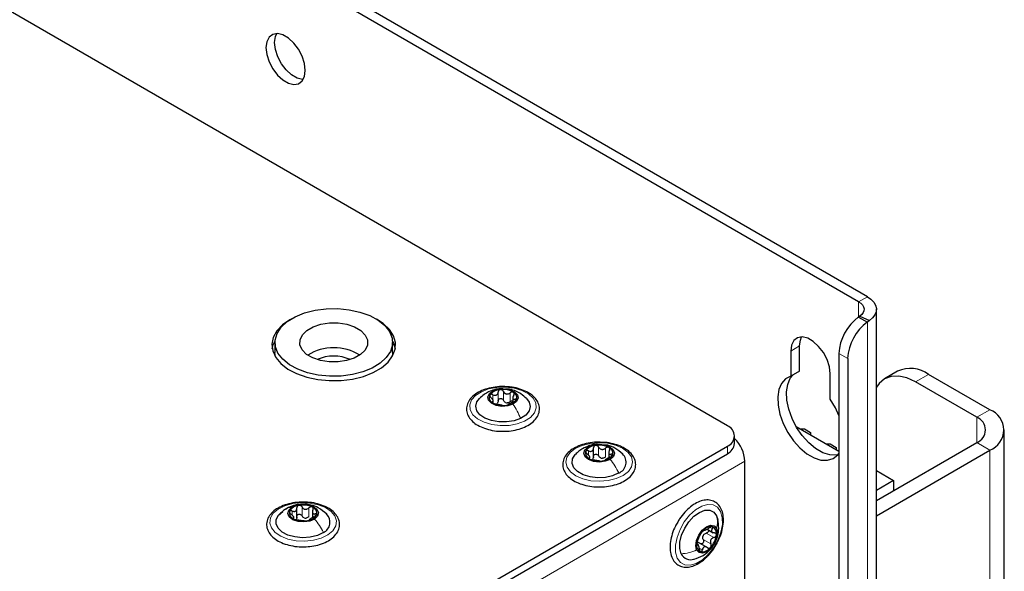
# Paper-space layout 'Blatt4' of a CAD drawing. Header units: millimetres. Extents: x 5 to 418, y 2 to 292.
# Tile 64 of 78: x 165 to 197, y 227 to 245. Entities that reach past the tile are written whole.
import ezdxf

# ---------------------------------------------------------------- set-up
doc = ezdxf.new("R2010")
doc.units = ezdxf.units.MM

psp = doc.layouts.new('Blatt4')

# ---------------------------------------------------------------- linework, layer by layer
at = {"color": 7, "linetype": 'Continuous', "lineweight": 25}
for p, q in [((192.028, 235.952), (138.005, 267.139)), ((192.311, 236.115), (138.288, 267.302)), ((187.785, 231.943), (142.248, 258.231)), ((192.604, 92.813), (192.604, 235.707)), ((192.068, 235.488), (192.028, 235.458)), ((192.028, 235.458), (192.311, 235.295)), ((192.068, 235.488), (192.378, 235.342)), ((192.378, 235.342), (192.311, 235.295)), ((173.158, 234.637), (173.158, 234.31)), ((176.958, 234.31), (176.958, 234.637)), ((189.836, 234.36), (189.836, 233.543)), ((190.119, 233.706), (190.119, 234.523)), ((191.392, 234.278), (191.392, 224.337)), ((191.675, 234.115), (191.675, 224.174)), ((190.119, 233.706), (189.836, 233.543)), ((193.291, 233.706), (192.867, 233.461)), ((191.109, 232.808), (191.109, 233.625)), ((195.846, 232.219), (193.867, 233.362)), ((196.271, 232.464), (194.291, 233.607)), ((180.214, 232.689), (180.214, 232.75)), ((180.847, 232.85), (180.847, 232.711)), ((191.392, 231.117), (190.013, 231.914)), ((190.134, 231.843), (190.275, 231.843)), ((190.275, 231.843), (190.472, 231.729)), ((196.739, 212.214), (196.739, 231.811)), ((188.02, 231.371), (188.02, 231.616)), ((190.472, 231.729), (190.472, 231.648)), ((165.172, 218.235), (187.785, 231.289)), ((183.454, 230.912), (183.454, 231.227)), ((190.969, 231.362), (191.109, 231.362)), ((191.109, 231.362), (191.307, 231.248)), ((191.307, 231.248), (191.307, 231.166)), ((192.604, 229.531), (195.846, 231.403)), ((192.604, 229.041), (196.271, 231.158)), ((165.172, 217.99), (187.785, 231.044)), ((183.336, 230.913), (183.336, 230.958)), ((183.948, 231.109), (183.948, 230.91)), ((188.351, 220.53), (188.351, 230.799)), ((192.604, 230.499), (193.159, 230.178)), ((193.159, 230.178), (192.604, 229.857)), ((193.159, 230.178), (193.159, 229.852)), ((173.867, 228.968), (173.867, 229.284)), ((173.767, 228.957), (173.767, 229.012)), ((174.368, 229.185), (174.368, 228.976)), ((187.438, 229.038), (187.476, 228.916)), ((187.128, 228.607), (187.324, 228.494)), ((186.856, 228.095), (186.797, 228.128)), ((187.129, 228.017), (186.856, 228.175))]:
    psp.add_line(p, q, dxfattribs=at)
at = {"color": 7, "linetype": 'Continuous', "lineweight": 18}
for p, q in [((192.311, 236.115), (192.028, 235.952)), ((192.028, 235.458), (192.028, 235.952)), ((192.311, 235.295), (192.311, 92.408)), ((190.119, 234.523), (189.836, 234.36)), ((191.675, 234.115), (191.392, 234.278)), ((194.291, 233.607), (193.867, 233.362)), ((180.376, 232.75), (180.376, 233.036)), ((180.548, 232.769), (180.548, 233.054)), ((180.184, 232.692), (180.184, 232.725)), ((180.201, 232.786), (180.201, 232.95)), ((180.764, 232.724), (180.764, 233.01)), ((180.919, 232.737), (180.919, 232.803)), ((195.846, 232.219), (196.271, 232.464)), ((195.846, 232.219), (195.846, 231.403)), ((183.294, 230.998), (183.294, 231.136)), ((183.623, 230.972), (183.623, 231.258)), ((183.845, 230.94), (183.845, 231.226)), ((187.785, 231.044), (187.785, 231.289)), ((195.846, 231.403), (196.271, 231.158)), ((196.271, 211.561), (196.271, 231.158)), ((183.313, 230.885), (183.313, 230.911)), ((184.032, 230.953), (184.032, 231.028)), ((188.351, 230.799), (166.021, 217.908)), ((174.033, 229.037), (174.033, 229.323)), ((174.257, 229.01), (174.257, 229.295)), ((173.713, 229.062), (173.713, 229.193)), ((173.748, 228.945), (173.748, 228.968)), ((174.458, 229.023), (174.458, 229.102)), ((187.225, 228.666), (187.3, 228.623)), ((187.005, 228.275), (187.253, 228.132)), ((187.102, 228.48), (187.35, 228.338)), ((186.799, 228.111), (186.815, 228.101)), ((186.892, 227.988), (186.978, 227.938))]:
    psp.add_line(p, q, dxfattribs=at)
at = {"color": 7, "linetype": 'Continuous', "lineweight": 25, "flags": 128}
for points in [[(174.138, 243.422), (174.113, 243.644), (174.037, 243.877), (173.919, 244.104), (173.766, 244.305), (173.592, 244.464), (173.411, 244.569), (173.238, 244.61), (173.085, 244.585), (172.967, 244.496), (172.891, 244.349), (172.866, 244.157), (172.891, 243.935), (172.967, 243.701), (173.085, 243.474), (173.238, 243.273), (173.411, 243.114), (173.592, 243.01), (173.766, 242.968), (173.919, 242.993), (174.037, 243.083), (174.113, 243.23), (174.138, 243.422)], [(173.148, 244.32), (173.174, 244.512), (173.216, 244.611)], [(174.071, 243.131), (174.049, 243.131), (173.875, 243.173), (173.694, 243.277), (173.52, 243.437), (173.368, 243.638), (173.249, 243.864), (173.174, 244.098), (173.148, 244.32)], [(192.028, 235.952), (192.099, 235.903), (192.152, 235.848), (192.188, 235.788), (192.203, 235.725), (192.198, 235.661), (192.174, 235.599), (192.13, 235.541), (192.068, 235.488)], [(192.311, 236.115), (192.428, 236.034), (192.518, 235.941), (192.577, 235.841), (192.603, 235.736), (192.595, 235.63), (192.554, 235.527), (192.481, 235.43), (192.378, 235.342)], [(173.555, 235.308), (173.811, 235.464), (174.114, 235.589), (174.454, 235.677), (174.817, 235.725), (175.19, 235.731), (175.557, 235.695), (175.905, 235.618), (176.22, 235.504), (176.491, 235.356), (176.707, 235.181), (176.859, 234.985), (176.942, 234.775), (176.953, 234.56), (176.891, 234.348), (176.758, 234.147), (176.56, 233.965), (176.304, 233.809), (176.001, 233.685), (175.661, 233.597), (175.298, 233.549), (174.925, 233.543), (174.558, 233.578), (174.21, 233.655), (173.895, 233.769), (173.624, 233.917), (173.408, 234.092), (173.256, 234.288), (173.173, 234.498), (173.162, 234.713), (173.224, 234.925), (173.357, 235.126), (173.555, 235.308)], [(173.679, 235.392), (173.643, 235.371), (173.401, 235.202), (173.219, 235.01), (173.103, 234.8), (173.058, 234.583), (173.085, 234.364), (173.184, 234.152), (173.35, 233.954), (173.578, 233.778), (173.859, 233.631), (174.184, 233.517), (174.54, 233.44), (174.915, 233.403), (175.295, 233.409), (175.667, 233.455), (176.016, 233.542), (176.331, 233.665), (176.6, 233.82), (176.813, 234.002), (176.963, 234.204), (177.043, 234.418), (177.052, 234.637), (176.989, 234.854), (176.857, 235.06), (176.659, 235.247), (176.436, 235.392)], [(174.188, 235.025), (174.392, 235.142), (174.641, 235.224), (174.919, 235.267), (175.206, 235.266), (175.483, 235.222), (175.731, 235.139), (175.933, 235.021), (176.076, 234.877), (176.149, 234.717), (176.148, 234.551), (176.072, 234.391), (175.927, 234.248), (175.724, 234.131), (175.474, 234.049), (175.197, 234.007), (174.909, 234.007), (174.632, 234.051), (174.384, 234.135), (174.182, 234.252), (174.04, 234.396), (173.966, 234.556), (173.968, 234.722), (174.043, 234.882), (174.188, 235.025)], [(173.069, 234.433), (173.103, 234.556), (173.159, 234.672)], [(176.957, 234.672), (176.989, 234.609), (177.046, 234.433)], [(191.109, 233.625), (191.083, 233.847), (191.008, 234.081), (190.889, 234.307), (190.737, 234.508), (190.563, 234.667), (190.382, 234.772), (190.208, 234.813), (190.056, 234.788), (189.937, 234.699), (189.862, 234.552), (189.836, 234.36)], [(190.119, 234.523), (190.145, 234.715), (190.187, 234.814)], [(173.174, 234.167), (173.173, 234.171), (173.158, 234.31)], [(176.958, 234.31), (176.953, 234.234), (176.941, 234.167)], [(189.836, 233.543), (189.668, 233.459), (189.538, 233.315), (189.452, 233.118), (189.414, 232.879), (189.425, 232.607), (189.486, 232.316), (189.593, 232.019), (189.742, 231.73), (189.924, 231.464), (190.133, 231.232), (190.358, 231.045), (190.587, 230.912), (190.812, 230.84), (191.021, 230.831), (191.203, 230.886), (191.352, 231.003), (191.392, 231.054)], [(191.35, 231.002), (191.303, 230.994), (191.095, 231.003), (190.87, 231.075), (190.64, 231.208), (190.416, 231.395), (190.207, 231.627), (190.024, 231.894), (189.876, 232.182), (189.769, 232.479), (189.708, 232.77), (189.696, 233.042), (189.735, 233.282), (189.821, 233.478), (189.907, 233.584)], [(193.867, 233.362), (193.591, 233.49), (193.325, 233.55), (193.081, 233.541), (192.867, 233.461), (192.691, 233.315), (192.604, 233.193)], [(180.851, 232.639), (180.683, 232.585), (180.491, 232.572), (180.305, 232.603), (180.154, 232.672), (180.06, 232.769), (180.037, 232.88), (180.09, 232.987), (180.21, 233.075)], [(180.21, 233.075), (180.378, 233.129), (180.57, 233.142), (180.756, 233.111), (180.908, 233.042), (181.002, 232.945), (181.024, 232.834), (180.971, 232.727), (180.851, 232.639)], [(181.101, 232.184), (180.889, 232.107), (180.648, 232.068), (180.398, 232.069), (180.158, 232.111), (179.948, 232.19), (179.786, 232.3), (179.684, 232.432), (179.651, 232.576), (179.688, 232.719), (179.77, 232.827)], [(181.289, 232.829), (181.377, 232.71), (181.411, 232.567), (181.373, 232.424), (181.267, 232.293), (181.101, 232.184)], [(191.392, 232.276), (191.277, 232.53), (191.109, 232.808)], [(183.997, 230.862), (183.837, 230.798), (183.648, 230.775), (183.459, 230.795), (183.297, 230.856), (183.187, 230.948), (183.147, 231.057), (183.182, 231.167), (183.287, 231.26)], [(183.287, 231.26), (183.446, 231.323), (183.635, 231.347), (183.825, 231.326), (183.987, 231.266), (184.097, 231.174), (184.137, 231.065), (184.102, 230.955), (183.997, 230.862)], [(184.272, 230.421), (184.074, 230.333), (183.84, 230.28), (183.591, 230.268), (183.345, 230.297), (183.124, 230.364), (182.944, 230.465), (182.822, 230.591), (182.765, 230.732), (182.78, 230.876), (182.864, 231.013), (182.874, 231.023)], [(174.436, 228.935), (174.282, 228.868), (174.094, 228.841), (173.903, 228.856), (173.737, 228.913), (173.621, 229.003), (173.573, 229.111), (173.601, 229.221), (173.699, 229.317)], [(173.699, 229.317), (173.854, 229.384), (174.041, 229.411), (174.232, 229.396), (174.398, 229.339), (174.514, 229.25), (174.562, 229.141), (174.535, 229.031), (174.436, 228.935)], [(186.295, 227.809), (186.249, 227.98), (186.252, 228.187), (186.306, 228.413), (186.405, 228.639), (186.541, 228.849), (186.704, 229.023), (186.88, 229.15), (187.054, 229.217), (187.214, 229.22), (187.345, 229.159), (187.438, 229.038)], [(174.723, 228.501), (174.531, 228.408), (174.301, 228.35), (174.052, 228.332), (173.805, 228.355), (173.579, 228.418), (173.393, 228.514), (173.261, 228.637), (173.195, 228.777), (173.199, 228.921), (173.274, 229.059), (173.413, 229.179)], [(186.792, 227.935), (186.764, 228.073), (186.788, 228.242), (186.863, 228.417), (186.975, 228.572), (187.109, 228.682), (187.243, 228.731), (187.358, 228.711), (187.435, 228.626)], [(187.435, 228.626), (187.464, 228.488), (187.439, 228.319), (187.365, 228.144), (187.252, 227.989), (187.119, 227.879), (186.984, 227.83), (186.87, 227.85), (186.792, 227.935)]]:
    psp.add_lwpolyline(points, dxfattribs=at)
at = {"color": 7, "linetype": 'Continuous', "lineweight": 18, "flags": 128}
for points in [[(181.231, 232.096), (180.994, 232.008), (180.726, 231.958), (180.444, 231.95), (180.168, 231.984), (179.917, 232.058), (179.708, 232.167), (179.555, 232.304), (179.468, 232.459), (179.454, 232.621), (179.513, 232.78), (179.642, 232.925), (179.831, 233.046), (180.067, 233.134), (180.336, 233.184), (180.617, 233.193), (180.893, 233.159), (181.144, 233.084), (181.353, 232.975), (181.506, 232.839), (181.593, 232.684), (181.607, 232.521), (181.548, 232.362), (181.42, 232.217), (181.231, 232.096)], [(184.416, 230.34), (184.194, 230.239), (183.935, 230.175), (183.656, 230.152), (183.376, 230.171), (183.114, 230.231), (182.888, 230.328), (182.714, 230.456), (182.602, 230.606), (182.562, 230.767), (182.595, 230.928), (182.699, 231.08), (182.868, 231.21), (183.089, 231.311), (183.348, 231.375), (183.627, 231.399), (183.907, 231.379), (184.169, 231.319), (184.395, 231.222), (184.57, 231.094), (184.681, 230.945), (184.722, 230.783), (184.689, 230.622), (184.584, 230.471), (184.416, 230.34)], [(174.871, 228.424), (174.657, 228.318), (174.403, 228.248), (174.126, 228.218), (173.845, 228.23), (173.579, 228.284), (173.346, 228.376), (173.163, 228.5), (173.041, 228.647), (172.989, 228.806), (173.011, 228.969), (173.104, 229.122), (173.264, 229.257), (173.478, 229.363), (173.732, 229.433), (174.009, 229.463), (174.29, 229.45), (174.556, 229.396), (174.789, 229.304), (174.972, 229.181), (175.094, 229.034), (175.146, 228.874), (175.124, 228.712), (175.031, 228.558), (174.871, 228.424)], [(186.165, 227.67), (186.111, 227.86), (186.108, 228.088), (186.157, 228.34), (186.254, 228.597), (186.393, 228.842), (186.564, 229.059), (186.756, 229.232), (186.955, 229.351), (187.148, 229.406), (187.323, 229.394), (187.465, 229.316), (187.568, 229.177), (187.622, 228.987), (187.625, 228.759), (187.576, 228.507), (187.479, 228.25), (187.34, 228.005), (187.168, 227.788), (186.977, 227.615), (186.777, 227.496), (186.584, 227.441), (186.41, 227.453), (186.267, 227.531), (186.165, 227.67)]]:
    psp.add_lwpolyline(points, dxfattribs=at)
at = {"color": 7, "linetype": 'Continuous', "lineweight": 25}
for centre, radius, start, end in [((192.946, 234.202), 1.556, 126.1377, 177.1778), ((193.228, 234.039), 1.556, 126.1377, 177.1778), ((175.058, 232.839), 1.625, 58.7768, 121.2232), ((175.058, 232.888), 1.31, 65.7862, 114.2138), ((193.705, 232.789), 1.006, 54.3824, 114.3071), ((180.462, 232.655), 0.458, 91.5299, 140.803), ((180.536, 232.46), 0.659, 59.2047, 97.5648), ((180.268, 232.855), 0.184, 151.0185, 244.2595), ((180.6, 233.059), 0.458, 271.5299, 320.803), ((180.793, 232.859), 0.184, 331.0185, 64.2595), ((180.525, 233.254), 0.659, 239.2047, 277.5648), ((180.688, 232.926), 0.241, 251.2206, 265.549), ((196.023, 231.811), 0.699, 290.7834, 69.2166), ((195.692, 231.811), 0.437, 290.7834, 69.2166), ((187.662, 231.616), 0.349, 290.7834, 69.2166), ((187.267, 230.749), 1.085, 2.6913, 46.0942), ((183.397, 231.063), 0.201, 162.1354, 249.9939), ((183.546, 230.909), 0.403, 93.7522, 147.5816), ((183.642, 230.626), 0.695, 63.1913, 100.1487), ((183.887, 231.059), 0.201, 342.1354, 69.9939), ((187.619, 231.411), 0.402, 294.3747, 354.3052), ((183.642, 231.495), 0.695, 243.1913, 280.1487), ((183.759, 231.151), 0.255, 254.7654, 268.5746), ((183.738, 231.213), 0.403, 273.7522, 327.5816), ((184.139, 230.768), 0.372, 290.9866, 45.8397), ((173.959, 228.994), 0.38, 94.7264, 150.7928), ((174.067, 228.678), 0.708, 64.8171, 101.3139), ((174.304, 229.12), 0.21, 346.9703, 72.0732), ((173.832, 229.132), 0.21, 166.9703, 252.0732), ((174.068, 229.574), 0.708, 244.8171, 281.3139), ((174.166, 229.224), 0.259, 256.2461, 269.8849), ((174.176, 229.258), 0.38, 274.7264, 330.7928), ((174.573, 228.834), 0.365, 294.1702, 46.2283), ((187.267, 228.34), 0.346, 83.9303, 143.7428), ((187.211, 228.478), 0.227, 345.1528, 65.7124), ((187.516, 228.05), 0.724, 136.8392, 172.8005), ((187.241, 228.288), 0.265, 148.0993, 161.5403), ((186.712, 228.511), 0.724, 316.8392, 352.8005), ((187.017, 228.083), 0.227, 165.1528, 245.7124), ((186.96, 228.221), 0.346, 263.9303, 323.7428), ((186.599, 227.957), 0.338, 205.9526, 288.7782)]:
    psp.add_arc(centre, radius, start, end, dxfattribs=at)
for points, knots in [([(180.71, 233.2), (180.658, 233.206), (180.516, 233.22), (180.279, 233.202), (180.018, 233.15), (179.783, 233.061), (179.587, 232.939), (179.441, 232.789), (179.357, 232.618), (179.342, 232.439), (179.394, 232.269), (179.503, 232.117), (179.663, 231.986), (179.871, 231.879), (180.117, 231.806), (180.307, 231.771), (180.41, 231.771), (180.421, 231.771)], [0, 0, 0, 0, 0.042975, 0.116722, 0.190616, 0.264842, 0.33961, 0.414872, 0.489128, 0.560237, 0.628932, 0.697795, 0.769176, 0.842646, 0.916644, 0.990488, 1, 1, 1, 1]), ([(180.067, 233.041), (180.018, 233.014), (179.911, 232.956), (179.819, 232.872), (179.77, 232.827)], [0, 0, 0, 0, 0.4679295, 1, 1, 1, 1]), ([(180.531, 233.139), (180.502, 233.141), (180.408, 233.149), (180.246, 233.114), (180.127, 233.065), (180.066, 233.04)], [0, 0, 0, 0, 0.183471, 0.58163, 1, 1, 1, 1]), ([(180.201, 232.95), (180.222, 232.942), (180.252, 232.93), (180.293, 232.93), (180.321, 232.939), (180.344, 232.956), (180.368, 232.986), (180.373, 233.016), (180.376, 233.036)], [0, 0, 0, 0, 0.249168, 0.374303, 0.498903, 0.623987, 0.749746, 1, 1, 1, 1]), ([(180.449, 233.113), (180.439, 233.11), (180.419, 233.106), (180.395, 233.088), (180.38, 233.064), (180.377, 233.045), (180.376, 233.036)], [0, 0, 0, 0, 0.250033, 0.499632, 0.749228, 1, 1, 1, 1]), ([(180.548, 233.054), (180.543, 233.063), (180.534, 233.08), (180.51, 233.1), (180.481, 233.113), (180.46, 233.113), (180.449, 233.113)], [0, 0, 0, 0, 0.249815, 0.499908, 0.75012, 1, 1, 1, 1]), ([(180.548, 233.054), (180.558, 233.036), (180.573, 233.008), (180.608, 232.984), (180.639, 232.972), (180.672, 232.971), (180.716, 232.979), (180.745, 232.998), (180.764, 233.01)], [0, 0, 0, 0, 0.249199, 0.374336, 0.49893, 0.624007, 0.749759, 1, 1, 1, 1]), ([(181.296, 232.822), (181.236, 232.876), (181.132, 232.97), (180.94, 233.069), (180.775, 233.131), (180.662, 233.133), (180.623, 233.134)], [0, 0, 0, 0, 0.3175, 0.555202, 0.844655, 1, 1, 1, 1]), ([(181.409, 232.976), (181.375, 232.998), (181.277, 233.059), (181.083, 233.136), (180.877, 233.19), (180.748, 233.198), (180.71, 233.2)], [0, 0, 0, 0, 0.18031, 0.519689, 0.85875, 1, 1, 1, 1]), ([(180.873, 233.025), (180.866, 233.029), (180.85, 233.037), (180.82, 233.036), (180.79, 233.028), (180.773, 233.016), (180.764, 233.01)], [0, 0, 0, 0, 0.249991, 0.499611, 0.749127, 1, 1, 1, 1]), ([(180.107, 232.944), (180.104, 232.938), (180.099, 232.925), (180.105, 232.901), (180.12, 232.877), (180.135, 232.862), (180.142, 232.855)], [0, 0, 0, 0, 0.249857, 0.499466, 0.749011, 1, 1, 1, 1]), ([(180.201, 232.95), (180.192, 232.954), (180.173, 232.962), (180.145, 232.965), (180.12, 232.959), (180.111, 232.949), (180.107, 232.944)], [0, 0, 0, 0, 0.2498071, 0.5000551, 0.7503094, 1, 1, 1, 1]), ([(180.184, 232.725), (180.194, 232.727), (180.21, 232.73), (180.215, 232.746), (180.213, 232.763), (180.203, 232.784), (180.182, 232.816), (180.158, 232.84), (180.142, 232.855)], [0, 0, 0, 0, 0.249201, 0.374338, 0.498932, 0.624008, 0.74976, 1, 1, 1, 1]), ([(180.184, 232.725), (180.179, 232.724), (180.169, 232.723), (180.165, 232.714), (180.17, 232.703), (180.182, 232.693), (180.188, 232.689)], [0, 0, 0, 0, 0.249852, 0.499902, 0.750115, 1, 1, 1, 1]), ([(180.376, 232.75), (180.374, 232.735), (180.37, 232.704), (180.352, 232.681), (180.342, 232.67)], [0, 0, 0, 0, 0.50155, 1, 1, 1, 1]), ([(180.376, 232.75), (180.377, 232.76), (180.38, 232.778), (180.395, 232.802), (180.419, 232.82), (180.449, 232.828), (180.481, 232.826), (180.51, 232.814), (180.534, 232.795), (180.543, 232.777), (180.548, 232.769)], [0, 0, 0, 0, 0.125193, 0.249438, 0.374279, 0.499024, 0.623869, 0.749369, 0.87443, 1, 1, 1, 1]), ([(180.421, 231.771), (180.501, 231.769), (180.671, 231.763), (180.929, 231.801), (181.177, 231.874), (181.392, 231.981), (181.562, 232.119), (181.675, 232.282), (181.721, 232.46), (181.698, 232.636), (181.614, 232.796), (181.508, 232.906), (181.43, 232.961), (181.409, 232.976)], [0, 0, 0, 0, 0.0864193, 0.1857439, 0.2853796, 0.3856309, 0.4866723, 0.587564, 0.6853705, 0.7787814, 0.8708595, 0.9652209, 1, 1, 1, 1]), ([(180.611, 232.698), (180.597, 232.707), (180.57, 232.725), (180.555, 232.754), (180.548, 232.769)], [0, 0, 0, 0, 0.498457, 1, 1, 1, 1]), ([(180.764, 232.724), (180.749, 232.714), (180.721, 232.694), (180.687, 232.689), (180.67, 232.686)], [0, 0, 0, 0, 0.501552, 1, 1, 1, 1]), ([(180.764, 232.724), (180.773, 232.73), (180.79, 232.742), (180.82, 232.751), (180.838, 232.75), (180.847, 232.749)], [0, 0, 0, 0, 0.34305, 0.683468, 1, 1, 1, 1]), ([(180.877, 232.933), (180.867, 232.915), (180.851, 232.887), (180.846, 232.853), (180.848, 232.831), (180.858, 232.814), (180.879, 232.801), (180.903, 232.802), (180.919, 232.803)], [0, 0, 0, 0, 0.249201, 0.374338, 0.498932, 0.624008, 0.74976, 1, 1, 1, 1]), ([(180.86, 232.708), (180.869, 232.711), (180.888, 232.719), (180.916, 232.734), (180.941, 232.752), (180.95, 232.764), (180.954, 232.77)], [0, 0, 0, 0, 0.249807, 0.500055, 0.750309, 1, 1, 1, 1]), ([(180.877, 232.933), (180.882, 232.942), (180.892, 232.959), (180.896, 232.985), (180.891, 233.009), (180.879, 233.02), (180.873, 233.025)], [0, 0, 0, 0, 0.249852, 0.499902, 0.750115, 1, 1, 1, 1]), ([(180.954, 232.77), (180.957, 232.775), (180.962, 232.786), (180.956, 232.798), (180.941, 232.804), (180.926, 232.803), (180.919, 232.803)], [0, 0, 0, 0, 0.249857, 0.499466, 0.749011, 1, 1, 1, 1]), ([(180.188, 232.689), (180.196, 232.684), (180.211, 232.675), (180.241, 232.663), (180.271, 232.653), (180.289, 232.65), (180.297, 232.648)], [0, 0, 0, 0, 0.2499907, 0.4996106, 0.7491271, 1, 1, 1, 1]), ([(180.513, 232.604), (180.503, 232.606), (180.488, 232.609), (180.453, 232.615), (180.423, 232.621), (180.389, 232.628), (180.345, 232.638), (180.316, 232.644), (180.297, 232.648)], [0, 0, 0, 0, 0.249199, 0.374336, 0.49893, 0.624007, 0.749759, 1, 1, 1, 1]), ([(180.513, 232.604), (180.518, 232.603), (180.527, 232.601), (180.551, 232.599), (180.58, 232.599), (180.601, 232.601), (180.612, 232.601)], [0, 0, 0, 0, 0.249815, 0.499908, 0.75012, 1, 1, 1, 1]), ([(180.612, 232.601), (180.622, 232.603), (180.642, 232.605), (180.666, 232.611), (180.681, 232.617), (180.684, 232.62), (180.685, 232.622)], [0, 0, 0, 0, 0.250033, 0.499632, 0.749228, 1, 1, 1, 1]), ([(180.86, 232.708), (180.839, 232.7), (180.809, 232.688), (180.768, 232.669), (180.74, 232.655), (180.717, 232.643), (180.693, 232.631), (180.689, 232.626), (180.685, 232.622)], [0, 0, 0, 0, 0.249168, 0.374303, 0.498903, 0.623987, 0.749746, 1, 1, 1, 1]), ([(183.717, 231.411), (183.663, 231.413), (183.519, 231.42), (183.285, 231.39), (183.033, 231.323), (182.812, 231.221), (182.634, 231.088), (182.511, 230.928), (182.454, 230.751), (182.467, 230.574), (182.541, 230.411), (182.671, 230.267), (182.851, 230.145), (183.075, 230.049), (183.331, 229.991), (183.525, 229.966), (183.627, 229.971), (183.638, 229.972)], [0, 0, 0, 0, 0.0432066, 0.1169972, 0.1909936, 0.2654127, 0.3404167, 0.4155397, 0.4887475, 0.5585889, 0.627045, 0.6967537, 0.7691316, 0.8429836, 0.9169343, 0.9907195, 1, 1, 1, 1]), ([(183.103, 231.204), (183.064, 231.179), (182.98, 231.126), (182.909, 231.057), (182.871, 231.02)], [0, 0, 0, 0, 0.4741612, 1, 1, 1, 1]), ([(183.607, 231.343), (183.587, 231.345), (183.493, 231.356), (183.317, 231.308), (183.176, 231.24), (183.103, 231.204)], [0, 0, 0, 0, 0.112566, 0.533413, 1, 1, 1, 1]), ([(183.206, 231.125), (183.204, 231.118), (183.201, 231.105), (183.21, 231.082), (183.227, 231.058), (183.243, 231.045), (183.251, 231.038)], [0, 0, 0, 0, 0.249857, 0.499466, 0.749011, 1, 1, 1, 1]), ([(183.294, 231.136), (183.285, 231.139), (183.266, 231.146), (183.239, 231.147), (183.217, 231.141), (183.209, 231.13), (183.206, 231.125)], [0, 0, 0, 0, 0.249807, 0.500055, 0.750309, 1, 1, 1, 1]), ([(183.294, 231.136), (183.315, 231.129), (183.345, 231.118), (183.384, 231.121), (183.41, 231.131), (183.431, 231.149), (183.451, 231.181), (183.453, 231.211), (183.454, 231.231)], [0, 0, 0, 0, 0.249168, 0.374303, 0.498903, 0.623987, 0.749746, 1, 1, 1, 1]), ([(183.52, 231.311), (183.51, 231.308), (183.49, 231.303), (183.469, 231.283), (183.455, 231.259), (183.455, 231.24), (183.454, 231.231)], [0, 0, 0, 0, 0.250033, 0.499632, 0.749228, 1, 1, 1, 1]), ([(183.623, 231.258), (183.617, 231.267), (183.607, 231.283), (183.581, 231.302), (183.551, 231.313), (183.53, 231.312), (183.52, 231.311)], [0, 0, 0, 0, 0.249815, 0.499908, 0.75012, 1, 1, 1, 1]), ([(183.623, 231.258), (183.634, 231.24), (183.652, 231.214), (183.689, 231.191), (183.721, 231.181), (183.755, 231.181), (183.799, 231.192), (183.826, 231.212), (183.845, 231.226)], [0, 0, 0, 0, 0.249199, 0.374336, 0.49893, 0.624007, 0.749759, 1, 1, 1, 1]), ([(183.638, 229.972), (183.718, 229.974), (183.889, 229.978), (184.14, 230.03), (184.377, 230.116), (184.576, 230.236), (184.725, 230.384), (184.813, 230.555), (184.831, 230.734), (184.783, 230.905), (184.677, 231.057), (184.555, 231.162), (184.468, 231.213), (184.444, 231.227)], [0, 0, 0, 0, 0.0866834, 0.1860302, 0.2858073, 0.3863013, 0.4875053, 0.5875176, 0.6834041, 0.7758453, 0.8683226, 0.9640969, 1, 1, 1, 1]), ([(184.444, 231.227), (184.407, 231.247), (184.301, 231.302), (184.096, 231.368), (183.883, 231.409), (183.754, 231.411), (183.717, 231.411)], [0, 0, 0, 0, 0.180147, 0.520189, 0.859663, 1, 1, 1, 1]), ([(184.404, 231.029), (184.321, 231.098), (184.176, 231.219), (183.975, 231.314), (183.868, 231.32), (183.842, 231.322)], [0, 0, 0, 0, 0.505975, 0.877351, 1, 1, 1, 1]), ([(183.956, 231.247), (183.947, 231.25), (183.931, 231.257), (183.9, 231.255), (183.87, 231.245), (183.853, 231.232), (183.845, 231.226)], [0, 0, 0, 0, 0.249991, 0.499611, 0.749127, 1, 1, 1, 1]), ([(183.97, 231.155), (183.962, 231.136), (183.949, 231.108), (183.947, 231.073), (183.952, 231.051), (183.965, 231.036), (183.99, 231.024), (184.015, 231.026), (184.032, 231.028)], [0, 0, 0, 0, 0.249201, 0.374338, 0.498932, 0.624008, 0.74976, 1, 1, 1, 1]), ([(183.97, 231.155), (183.974, 231.164), (183.983, 231.181), (183.984, 231.208), (183.976, 231.232), (183.963, 231.242), (183.956, 231.247)], [0, 0, 0, 0, 0.249852, 0.499902, 0.750115, 1, 1, 1, 1]), ([(183.313, 230.911), (183.322, 230.913), (183.335, 230.917), (183.337, 230.933), (183.331, 230.95), (183.318, 230.971), (183.294, 231.001), (183.268, 231.023), (183.251, 231.038)], [0, 0, 0, 0, 0.249201, 0.374338, 0.498932, 0.624008, 0.74976, 1, 1, 1, 1]), ([(183.313, 230.911), (183.309, 230.91), (183.301, 230.907), (183.3, 230.899), (183.308, 230.888), (183.321, 230.879), (183.328, 230.875)], [0, 0, 0, 0, 0.249852, 0.499902, 0.750115, 1, 1, 1, 1]), ([(183.328, 230.875), (183.336, 230.871), (183.353, 230.862), (183.384, 230.852), (183.414, 230.844), (183.431, 230.842), (183.439, 230.84)], [0, 0, 0, 0, 0.249991, 0.499611, 0.749127, 1, 1, 1, 1]), ([(183.454, 230.945), (183.454, 230.93), (183.453, 230.899), (183.437, 230.875), (183.429, 230.863)], [0, 0, 0, 0, 0.50155, 1, 1, 1, 1]), ([(183.661, 230.808), (183.649, 230.809), (183.632, 230.812), (183.594, 230.816), (183.563, 230.82), (183.529, 230.825), (183.485, 230.833), (183.457, 230.837), (183.439, 230.84)], [0, 0, 0, 0, 0.249199, 0.374336, 0.49893, 0.624007, 0.749759, 1, 1, 1, 1]), ([(183.454, 230.945), (183.455, 230.954), (183.455, 230.973), (183.468, 230.998), (183.49, 231.017), (183.519, 231.027), (183.551, 231.027), (183.581, 231.016), (183.607, 230.998), (183.617, 230.981), (183.623, 230.972)], [0, 0, 0, 0, 0.125193, 0.249438, 0.374279, 0.499024, 0.623869, 0.749369, 0.87443, 1, 1, 1, 1]), ([(183.692, 230.906), (183.677, 230.914), (183.648, 230.931), (183.631, 230.958), (183.623, 230.972)], [0, 0, 0, 0, 0.498457, 1, 1, 1, 1]), ([(183.661, 230.808), (183.666, 230.807), (183.677, 230.806), (183.702, 230.805), (183.733, 230.807), (183.754, 230.809), (183.764, 230.811)], [0, 0, 0, 0, 0.249815, 0.499908, 0.75012, 1, 1, 1, 1]), ([(183.845, 230.94), (183.831, 230.929), (183.803, 230.908), (183.77, 230.9), (183.753, 230.897)], [0, 0, 0, 0, 0.501552, 1, 1, 1, 1]), ([(183.764, 230.811), (183.774, 230.813), (183.794, 230.816), (183.815, 230.824), (183.828, 230.83), (183.829, 230.834), (183.83, 230.835)], [0, 0, 0, 0, 0.250033, 0.499632, 0.749228, 1, 1, 1, 1]), ([(183.989, 230.93), (183.969, 230.921), (183.938, 230.907), (183.9, 230.886), (183.873, 230.871), (183.853, 230.858), (183.833, 230.844), (183.831, 230.839), (183.83, 230.835)], [0, 0, 0, 0, 0.249168, 0.374303, 0.498903, 0.623987, 0.749746, 1, 1, 1, 1]), ([(183.989, 230.93), (183.999, 230.934), (184.018, 230.943), (184.045, 230.96), (184.067, 230.979), (184.074, 230.991), (184.078, 230.997)], [0, 0, 0, 0, 0.249807, 0.500055, 0.750309, 1, 1, 1, 1]), ([(184.078, 230.997), (184.08, 231.003), (184.083, 231.014), (184.073, 231.025), (184.056, 231.031), (184.04, 231.029), (184.032, 231.028)], [0, 0, 0, 0, 0.249857, 0.499466, 0.749011, 1, 1, 1, 1]), ([(187.485, 228.231), (187.503, 228.265), (187.562, 228.38), (187.624, 228.586), (187.665, 228.833), (187.656, 229.063), (187.598, 229.264), (187.49, 229.421), (187.341, 229.521), (187.168, 229.559), (186.982, 229.539), (186.787, 229.464), (186.59, 229.336), (186.405, 229.159), (186.263, 228.987), (186.199, 228.87), (186.179, 228.833)], [0, 0, 0, 0, 0.0331957, 0.1119135, 0.1909934, 0.2706556, 0.3508213, 0.4298477, 0.5054831, 0.5786356, 0.6520451, 0.7281661, 0.8064651, 0.885285, 0.9639375, 1, 1, 1, 1]), ([(174.097, 229.477), (174.043, 229.479), (173.898, 229.482), (173.667, 229.446), (173.419, 229.373), (173.204, 229.265), (173.035, 229.127), (172.922, 228.964), (172.877, 228.786), (172.901, 228.61), (172.985, 228.451), (173.124, 228.31), (173.312, 228.192), (173.543, 228.101), (173.802, 228.049), (173.997, 228.028), (174.099, 228.037), (174.11, 228.038)], [0, 0, 0, 0, 0.043286, 0.117105, 0.191157, 0.265669, 0.340768, 0.415739, 0.488392, 0.55779, 0.626223, 0.69638, 0.769125, 0.843076, 0.916997, 0.990763, 1, 1, 1, 1]), ([(173.49, 229.245), (173.456, 229.222), (173.384, 229.172), (173.323, 229.111), (173.291, 229.079)], [0, 0, 0, 0, 0.4754045, 1, 1, 1, 1]), ([(174.831, 229.093), (174.744, 229.167), (174.592, 229.298), (174.343, 229.388), (174.128, 229.421), (173.921, 229.414), (173.698, 229.362), (173.562, 229.285), (173.49, 229.245)], [0, 0, 0, 0, 0.232588, 0.408554, 0.535121, 0.679351, 0.832585, 1, 1, 1, 1]), ([(173.713, 229.193), (173.733, 229.186), (173.764, 229.176), (173.802, 229.18), (173.827, 229.19), (173.847, 229.209), (173.865, 229.241), (173.866, 229.271), (173.866, 229.291)], [0, 0, 0, 0, 0.249168, 0.374303, 0.498903, 0.623987, 0.749746, 1, 1, 1, 1]), ([(173.928, 229.373), (173.918, 229.37), (173.899, 229.364), (173.878, 229.344), (173.866, 229.319), (173.866, 229.301), (173.866, 229.291)], [0, 0, 0, 0, 0.250033, 0.499632, 0.749228, 1, 1, 1, 1]), ([(174.033, 229.323), (174.027, 229.331), (174.016, 229.347), (173.99, 229.365), (173.959, 229.376), (173.938, 229.374), (173.928, 229.373)], [0, 0, 0, 0, 0.249815, 0.499908, 0.75012, 1, 1, 1, 1]), ([(174.033, 229.323), (174.045, 229.305), (174.064, 229.279), (174.102, 229.257), (174.134, 229.248), (174.168, 229.249), (174.212, 229.261), (174.239, 229.282), (174.257, 229.295)], [0, 0, 0, 0, 0.249199, 0.374336, 0.49893, 0.624007, 0.749759, 1, 1, 1, 1]), ([(174.835, 229.311), (174.797, 229.33), (174.687, 229.382), (174.478, 229.443), (174.263, 229.48), (174.134, 229.478), (174.097, 229.477)], [0, 0, 0, 0, 0.18009, 0.520303, 0.859936, 1, 1, 1, 1]), ([(174.11, 228.038), (174.19, 228.041), (174.361, 228.049), (174.608, 228.107), (174.84, 228.199), (175.031, 228.324), (175.17, 228.477), (175.247, 228.65), (175.253, 228.83), (175.195, 228.997), (175.08, 229.146), (174.95, 229.248), (174.86, 229.298), (174.835, 229.311)], [0, 0, 0, 0, 0.086737, 0.186109, 0.285965, 0.386571, 0.48773, 0.5872, 0.682269, 0.77453, 0.867386, 0.963758, 1, 1, 1, 1]), ([(174.368, 229.319), (174.36, 229.323), (174.342, 229.329), (174.311, 229.326), (174.281, 229.315), (174.265, 229.302), (174.257, 229.295)], [0, 0, 0, 0, 0.249991, 0.499611, 0.749127, 1, 1, 1, 1]), ([(174.387, 229.228), (174.391, 229.237), (174.398, 229.254), (174.399, 229.281), (174.389, 229.305), (174.375, 229.314), (174.368, 229.319)], [0, 0, 0, 0, 0.2498519, 0.4999015, 0.7501147, 1, 1, 1, 1]), ([(174.387, 229.228), (174.379, 229.209), (174.367, 229.18), (174.368, 229.146), (174.374, 229.124), (174.389, 229.109), (174.414, 229.097), (174.441, 229.1), (174.458, 229.102)], [0, 0, 0, 0, 0.249201, 0.374338, 0.498932, 0.624008, 0.74976, 1, 1, 1, 1]), ([(173.627, 229.18), (173.626, 229.173), (173.624, 229.16), (173.634, 229.137), (173.652, 229.114), (173.669, 229.101), (173.677, 229.094)], [0, 0, 0, 0, 0.249857, 0.499466, 0.749011, 1, 1, 1, 1]), ([(173.713, 229.193), (173.704, 229.196), (173.685, 229.202), (173.659, 229.203), (173.637, 229.196), (173.631, 229.185), (173.627, 229.18)], [0, 0, 0, 0, 0.249807, 0.500055, 0.750309, 1, 1, 1, 1]), ([(173.748, 228.968), (173.756, 228.971), (173.768, 228.975), (173.768, 228.991), (173.761, 229.008), (173.747, 229.028), (173.721, 229.058), (173.695, 229.08), (173.677, 229.094)], [0, 0, 0, 0, 0.249201, 0.374338, 0.498932, 0.624008, 0.74976, 1, 1, 1, 1]), ([(173.748, 228.968), (173.744, 228.967), (173.737, 228.965), (173.737, 228.956), (173.746, 228.945), (173.76, 228.937), (173.767, 228.933)], [0, 0, 0, 0, 0.249852, 0.499902, 0.750115, 1, 1, 1, 1]), ([(173.767, 228.933), (173.776, 228.929), (173.793, 228.921), (173.824, 228.911), (173.854, 228.904), (173.87, 228.902), (173.879, 228.901)], [0, 0, 0, 0, 0.249991, 0.499611, 0.749127, 1, 1, 1, 1]), ([(173.866, 229.006), (173.866, 228.99), (173.867, 228.959), (173.852, 228.935), (173.845, 228.923)], [0, 0, 0, 0, 0.50155, 1, 1, 1, 1]), ([(173.866, 229.006), (173.866, 229.015), (173.866, 229.033), (173.878, 229.058), (173.899, 229.078), (173.927, 229.089), (173.959, 229.089), (173.989, 229.08), (174.016, 229.062), (174.027, 229.045), (174.033, 229.037)], [0, 0, 0, 0, 0.125193, 0.249438, 0.374279, 0.499024, 0.623869, 0.749369, 0.87443, 1, 1, 1, 1]), ([(174.103, 228.873), (174.09, 228.875), (174.072, 228.877), (174.033, 228.88), (174.001, 228.883), (173.968, 228.888), (173.923, 228.895), (173.896, 228.898), (173.879, 228.901)], [0, 0, 0, 0, 0.2491995, 0.3743362, 0.4989302, 0.6240074, 0.7497593, 1, 1, 1, 1]), ([(174.105, 228.972), (174.09, 228.98), (174.06, 228.996), (174.042, 229.023), (174.033, 229.037)], [0, 0, 0, 0, 0.498457, 1, 1, 1, 1]), ([(174.257, 229.01), (174.243, 228.999), (174.216, 228.977), (174.183, 228.968), (174.166, 228.964)], [0, 0, 0, 0, 0.501552, 1, 1, 1, 1]), ([(174.207, 228.879), (174.217, 228.881), (174.236, 228.885), (174.257, 228.893), (174.269, 228.9), (174.269, 228.903), (174.269, 228.905)], [0, 0, 0, 0, 0.250033, 0.499632, 0.749228, 1, 1, 1, 1]), ([(174.422, 229.003), (174.402, 228.994), (174.371, 228.979), (174.333, 228.957), (174.308, 228.941), (174.288, 228.928), (174.27, 228.914), (174.27, 228.909), (174.269, 228.905)], [0, 0, 0, 0, 0.249168, 0.374303, 0.498903, 0.623987, 0.749746, 1, 1, 1, 1]), ([(174.422, 229.003), (174.432, 229.008), (174.45, 229.017), (174.477, 229.034), (174.498, 229.054), (174.505, 229.066), (174.508, 229.072)], [0, 0, 0, 0, 0.249807, 0.500055, 0.750309, 1, 1, 1, 1]), ([(174.508, 229.072), (174.509, 229.078), (174.511, 229.089), (174.501, 229.1), (174.483, 229.105), (174.466, 229.103), (174.458, 229.102)], [0, 0, 0, 0, 0.249857, 0.499466, 0.749011, 1, 1, 1, 1]), ([(186.698, 227.635), (186.801, 227.67), (186.974, 227.73), (187.195, 227.9), (187.37, 228.111), (187.477, 228.37), (187.519, 228.65), (187.491, 228.827), (187.475, 228.926)], [0, 0, 0, 0, 0.194665, 0.32635, 0.494818, 0.68134, 0.821438, 1, 1, 1, 1]), ([(174.103, 228.873), (174.108, 228.873), (174.12, 228.872), (174.146, 228.872), (174.176, 228.874), (174.197, 228.877), (174.207, 228.879)], [0, 0, 0, 0, 0.249815, 0.499908, 0.75012, 1, 1, 1, 1]), ([(186.179, 228.833), (186.153, 228.791), (186.08, 228.671), (185.998, 228.456), (185.938, 228.205), (185.925, 227.965), (185.961, 227.75), (186.047, 227.572), (186.18, 227.445), (186.344, 227.379), (186.525, 227.374), (186.716, 227.424), (186.912, 227.529), (187.066, 227.651), (187.148, 227.737), (187.171, 227.761)], [0, 0, 0, 0, 0.0459822, 0.1310953, 0.2164805, 0.3024001, 0.3889953, 0.4754061, 0.5590958, 0.6390571, 0.7179643, 0.7989122, 0.8828257, 0.9680958, 1, 1, 1, 1]), ([(187.04, 228.58), (187.039, 228.581), (187.036, 228.584), (187.025, 228.578), (187.008, 228.566), (186.995, 228.552), (186.988, 228.545)], [0, 0, 0, 0, 0.249852, 0.499902, 0.750115, 1, 1, 1, 1]), ([(187.04, 228.58), (187.043, 228.577), (187.047, 228.573), (187.067, 228.579), (187.088, 228.588), (187.114, 228.6), (187.153, 228.62), (187.182, 228.639), (187.201, 228.651)], [0, 0, 0, 0, 0.249201, 0.374338, 0.498932, 0.624008, 0.74976, 1, 1, 1, 1]), ([(187.181, 228.577), (187.181, 228.572), (187.184, 228.559), (187.176, 228.536), (187.158, 228.511), (187.132, 228.491), (187.112, 228.484), (187.102, 228.48)], [0, 0, 0, 0, 0.115712, 0.336078, 0.557603, 0.778353, 1, 1, 1, 1]), ([(187.304, 228.685), (187.297, 228.686), (187.283, 228.688), (187.256, 228.681), (187.227, 228.668), (187.21, 228.657), (187.201, 228.651)], [0, 0, 0, 0, 0.249857, 0.499466, 0.749011, 1, 1, 1, 1]), ([(187.3, 228.623), (187.289, 228.608), (187.272, 228.587), (187.267, 228.557), (187.271, 228.536), (187.285, 228.518), (187.314, 228.498), (187.344, 228.492), (187.364, 228.488)], [0, 0, 0, 0, 0.249168, 0.374303, 0.498903, 0.623987, 0.749746, 1, 1, 1, 1]), ([(187.3, 228.623), (187.305, 228.629), (187.316, 228.643), (187.322, 228.662), (187.319, 228.678), (187.309, 228.683), (187.304, 228.685)], [0, 0, 0, 0, 0.249807, 0.500055, 0.750309, 1, 1, 1, 1]), ([(186.829, 228.252), (186.836, 228.267), (186.847, 228.291), (186.864, 228.331), (186.878, 228.362), (186.893, 228.392), (186.911, 228.427), (186.92, 228.445), (186.926, 228.457)], [0, 0, 0, 0, 0.249199, 0.374336, 0.49893, 0.624007, 0.749759, 1, 1, 1, 1]), ([(187.005, 228.275), (187.009, 228.265), (187.017, 228.247), (187.018, 228.215), (187.01, 228.184), (186.993, 228.157), (186.969, 228.14), (186.942, 228.133), (186.915, 228.137), (186.9, 228.147), (186.892, 228.152)], [0, 0, 0, 0, 0.125222, 0.249483, 0.374326, 0.499063, 0.623896, 0.749388, 0.874441, 1, 1, 1, 1]), ([(186.988, 228.545), (186.981, 228.538), (186.967, 228.522), (186.949, 228.497), (186.934, 228.474), (186.929, 228.463), (186.926, 228.457)], [0, 0, 0, 0, 0.249991, 0.499611, 0.749127, 1, 1, 1, 1]), ([(187.005, 228.275), (186.999, 228.29), (186.985, 228.32), (186.988, 228.354), (186.989, 228.371)], [0, 0, 0, 0, 0.501552, 1, 1, 1, 1]), ([(187.016, 228.428), (187.028, 228.44), (187.053, 228.464), (187.086, 228.475), (187.102, 228.48)], [0, 0, 0, 0, 0.498457, 1, 1, 1, 1]), ([(187.35, 228.338), (187.329, 228.33), (187.297, 228.318), (187.264, 228.287), (187.245, 228.259), (187.235, 228.227), (187.233, 228.182), (187.245, 228.152), (187.253, 228.132)], [0, 0, 0, 0, 0.249199, 0.374336, 0.49893, 0.624007, 0.749759, 1, 1, 1, 1]), ([(187.35, 228.338), (187.36, 228.341), (187.379, 228.348), (187.405, 228.368), (187.424, 228.393), (187.428, 228.411), (187.43, 228.42)], [0, 0, 0, 0, 0.249815, 0.499908, 0.75012, 1, 1, 1, 1]), ([(187.43, 228.42), (187.429, 228.429), (187.429, 228.447), (187.414, 228.468), (187.392, 228.483), (187.374, 228.486), (187.364, 228.488)], [0, 0, 0, 0, 0.250033, 0.499632, 0.749228, 1, 1, 1, 1]), ([(186.798, 228.141), (186.797, 228.132), (186.796, 228.115), (186.8, 228.101), (186.807, 228.095), (186.812, 228.099), (186.815, 228.101)], [0, 0, 0, 0, 0.250033, 0.499632, 0.749228, 1, 1, 1, 1]), ([(186.829, 228.252), (186.826, 228.244), (186.82, 228.23), (186.81, 228.201), (186.802, 228.17), (186.799, 228.151), (186.798, 228.141)], [0, 0, 0, 0, 0.2498147, 0.4999078, 0.7501201, 1, 1, 1, 1]), ([(186.812, 228.181), (186.826, 228.18), (186.854, 228.179), (186.879, 228.161), (186.892, 228.152)], [0, 0, 0, 0, 0.498457, 1, 1, 1, 1]), ([(186.879, 227.966), (186.876, 227.989), (186.872, 228.023), (186.861, 228.061), (186.852, 228.085), (186.842, 228.101), (186.83, 228.112), (186.821, 228.106), (186.815, 228.101)], [0, 0, 0, 0, 0.249168, 0.374303, 0.498903, 0.623987, 0.749746, 1, 1, 1, 1]), ([(186.879, 227.966), (186.88, 227.956), (186.883, 227.935), (186.892, 227.907), (186.906, 227.885), (186.918, 227.879), (186.924, 227.876)], [0, 0, 0, 0, 0.249807, 0.500055, 0.750309, 1, 1, 1, 1]), ([(187.139, 228.009), (187.122, 228.02), (187.097, 228.036), (187.061, 228.039), (187.035, 228.034), (187.013, 228.019), (186.991, 227.989), (186.983, 227.959), (186.978, 227.938)], [0, 0, 0, 0, 0.249201, 0.374338, 0.498932, 0.624008, 0.74976, 1, 1, 1, 1]), ([(187.139, 228.009), (187.147, 228.004), (187.163, 227.994), (187.19, 227.99), (187.217, 227.996), (187.232, 228.009), (187.24, 228.016)], [0, 0, 0, 0, 0.249852, 0.499902, 0.750115, 1, 1, 1, 1]), ([(187.171, 227.761), (187.202, 227.795), (187.29, 227.896), (187.402, 228.054), (187.463, 228.183), (187.485, 228.231)], [0, 0, 0, 0, 0.250656, 0.725507, 1, 1, 1, 1]), ([(187.24, 228.016), (187.246, 228.024), (187.258, 228.04), (187.266, 228.072), (187.265, 228.104), (187.257, 228.122), (187.253, 228.132)], [0, 0, 0, 0, 0.249991, 0.499611, 0.749127, 1, 1, 1, 1]), ([(186.924, 227.876), (186.93, 227.876), (186.942, 227.875), (186.959, 227.888), (186.972, 227.91), (186.976, 227.929), (186.978, 227.938)], [0, 0, 0, 0, 0.249857, 0.499466, 0.749011, 1, 1, 1, 1])]:
    psp.add_open_spline(points, degree=3, knots=knots, dxfattribs=at)
at = {"color": 7, "linetype": 'Continuous', "lineweight": 18}
for points, knots in [([(180.068, 233.04), (180.069, 233.041), (180.108, 233.071), (180.16, 233.073), (180.21, 233.075)], [0, 0, 0, 0, 0.034582, 1, 1, 1, 1]), ([(183.106, 231.2), (183.115, 231.207), (183.165, 231.247), (183.233, 231.254), (183.287, 231.26)], [0, 0, 0, 0, 0.188866, 1, 1, 1, 1]), ([(173.494, 229.239), (173.509, 229.252), (173.566, 229.298), (173.643, 229.309), (173.699, 229.317)], [0, 0, 0, 0, 0.2672618, 1, 1, 1, 1])]:
    psp.add_open_spline(points, degree=3, knots=knots, dxfattribs=at)
for points in [[(181.101, 232.184), (181.066, 232.265), (180.996, 232.426), (180.899, 232.568), (180.851, 232.639)], [(184.272, 230.421), (184.234, 230.499), (184.156, 230.656), (184.05, 230.793), (183.997, 230.862)], [(174.723, 228.501), (174.682, 228.578), (174.602, 228.734), (174.491, 228.868), (174.436, 228.935)], [(187.438, 229.038), (187.452, 228.972), (187.479, 228.839), (187.45, 228.697), (187.435, 228.626)], [(186.295, 227.809), (186.379, 227.819), (186.547, 227.838), (186.711, 227.903), (186.792, 227.935)]]:
    psp.add_open_spline(points, degree=3, dxfattribs=at)

doc.saveas('drawing.dxf')
